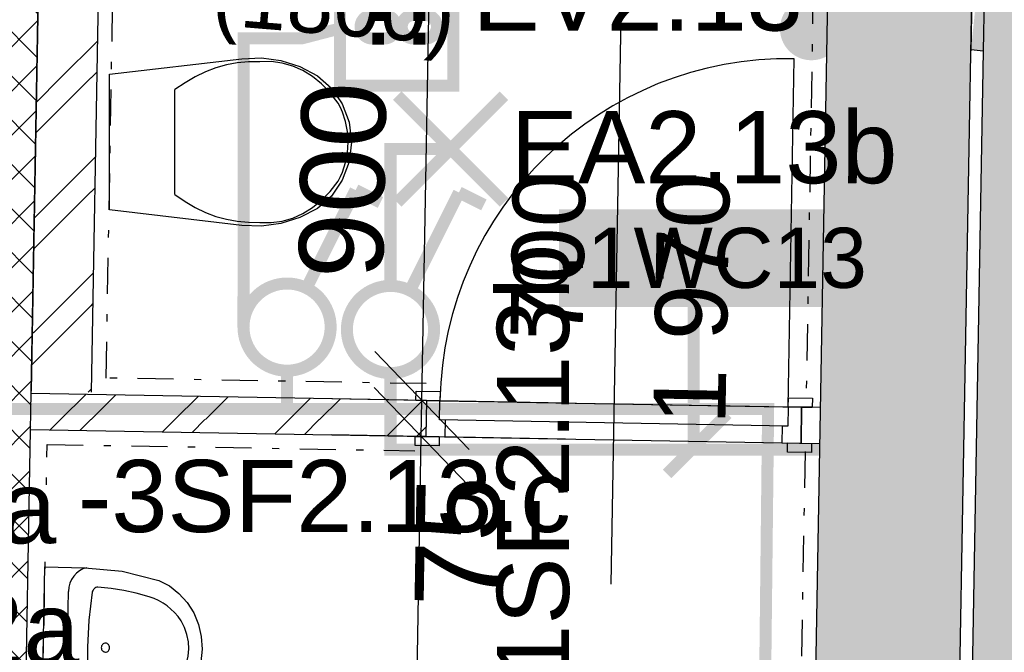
# Model space of a CAD drawing. Extents: x -12025 to 39812, y -30157 to 12.
# Tile 19 of 59: x 14479 to 16526, y -13546 to -12231. Entities that reach past the tile are written whole.
import ezdxf
from ezdxf.enums import TextEntityAlignment as Align

# ---------------------------------------------------------------- set-up
doc = ezdxf.new("R2010")
doc.units = 0
doc.header["$MEASUREMENT"] = 0
doc.linetypes.add('Čerchovaná S', pattern=[175, 75, -42.5, 15, -42.5])
for name, color, linetype in [('0 (Pozadí)', 254, 'Continuous'), ('OÚ Dukovany internet + tv + data', 192, 'Continuous'), ('OÚ Dukovany půdorys kóty 2NP', 7, 'Continuous'), ('OÚ Dukovany půdorys podklad 2NP', 7, 'Continuous'), ('OÚ Dukovany světla', 132, 'Continuous'), ('OÚ Dukovany VZDUCHOTECHNIKA', 7, 'Continuous'), ('Zakladni', 7, 'Continuous')]:
    doc.layers.add(name, color=color, linetype=linetype)
doc.styles.add('Arial', font='txt')
doc.styles.add('Arial_B', font='txt')

# ---------------------------------------------------------------- blocks, each defined once
blk = doc.blocks.new('P_zarovkove_svitidlo (4)')
at = {"color": 0, "linetype": 'Continuous', "const_width": 25}
for points in [[(111, -111), (-111, 111)], [(-111, -111), (111, 111)]]:
    blk.add_lwpolyline(points, dxfattribs=at)
at = {"color": 0, "linetype": 'Continuous', "style": 'Arial'}
blk.add_text('EA2.12a', height=150, dxfattribs=at).set_placement((-123.5, -319.6))
blk = doc.blocks.new('P_zarovkove_svitidlo (5)')
at = {"color": 0, "linetype": 'Continuous', "const_width": 25}
for points in [[(111, -111), (-111, 111)], [(-111, -111), (111, 111)]]:
    blk.add_lwpolyline(points, dxfattribs=at)
at = {"color": 0, "linetype": 'Continuous', "style": 'Arial'}
blk.add_text('EA2.13b', height=150, dxfattribs=at).set_placement((125, -71.1))
blk = doc.blocks.new('Jednopólový vypínač (11)')
at = {"color": 0, "linetype": 'Continuous', "const_width": 25}
for points in [[(142.4, 284.9), (38.8, 77.7)], [(142.4, 284.9), (194.2, 259)]]:
    blk.add_lwpolyline(points, dxfattribs=at)
for points in [[(0, 90.6, 0.414214), (-90.6, 0)], [(90.6, 0, 0.414214), (0, 90.6)], [(-90.6, 0, 0.414214), (0, -90.6)], [(0, -90.6, 0.414214), (90.6, 0)]]:
    blk.add_lwpolyline(points, format="xyb", dxfattribs=at)
at = {"color": 0, "linetype": 'Continuous', "style": 'Arial'}
blk.add_text('-1SF2.13b', height=150, rotation=90, dxfattribs=at).set_placement((371.1, -800))
blk = doc.blocks.new('Jednopólový vypínač (12)')
at = {"color": 0, "linetype": 'Continuous', "const_width": 25}
for points in [[(0, 90.6, 0.414214), (-90.6, 0)], [(90.6, 0, 0.414214), (0, 90.6)], [(-90.6, 0, 0.414214), (0, -90.6)], [(0, -90.6, 0.414214), (90.6, 0)]]:
    blk.add_lwpolyline(points, format="xyb", dxfattribs=at)
for points in [[(284.9, -142.4), (77.7, -38.8)], [(284.9, -142.4), (259, -194.2)]]:
    blk.add_lwpolyline(points, dxfattribs=at)
at = {"color": 0, "linetype": 'Continuous', "style": 'Arial'}
blk.add_text('-1SF2.12a', height=150, dxfattribs=at).set_placement((125, -71.1))
blk = doc.blocks.new('(32)')
at = {"color": 7, "linetype": 'Continuous', "const_width": 25}
for points in [[(55, -460), (55, 0)], [(0, -520), (125, -395)]]:
    blk.add_lwpolyline(points, dxfattribs=at)
at = {"layer": '0 (Pozadí)', "linetype": 'Continuous'}
blk.add_solid([(-225, 30), (418.2, 30), (-225, -173.5), (418.2, -173.5)], dxfattribs=at)
at = {"color": 7, "linetype": 'Continuous', "style": 'Arial_B'}
blk.add_text('-1WC13', height=125, dxfattribs=at).set_placement((-225, -133.5))
blk = doc.blocks.new('Stoupací vedení směrem nahoru (3)')
at = {"color": 0, "linetype": 'Continuous', "const_width": 25}
for points in [[(-211.1, 422.2), (0, 0)], [(-211.1, 422.2), (-131.9, 356.3)], [(-211.1, 422.2), (-197.9, 316.7)]]:
    blk.add_lwpolyline(points, dxfattribs=at)
at = {"color": 0, "linetype": 'Continuous'}
for points, const_width in [([(0, 52.8, 0.414214), (-52.8, 0)], 25), ([(52.8, 0, 0.414214), (0, 52.8)], 25), ([(0, 26.4, 0.414214), (-26.4, 0)], 52.8), ([(26.4, 0, 0.414214), (0, 26.4)], 52.8), ([(-26.4, 0, 0.414214), (0, -26.4)], 52.8), ([(0, -26.4, 0.414214), (26.4, 0)], 52.8), ([(-52.8, 0, 0.414214), (0, -52.8)], 25), ([(0, -52.8, 0.414214), (52.8, 0)], 25)]:
    blk.add_lwpolyline(points, format="xyb", dxfattribs=dict(at, const_width=const_width))
blk = doc.blocks.new('Jednopólový vypínač (18)')
at = {"color": 0, "linetype": 'Continuous', "const_width": 25}
for points in [[(142.4, 284.9), (38.8, 77.7)], [(142.4, 284.9), (194.2, 259)]]:
    blk.add_lwpolyline(points, dxfattribs=at)
for points in [[(0, 90.6, 0.414214), (-90.6, 0)], [(90.6, 0, 0.414214), (0, 90.6)], [(-90.6, 0, 0.414214), (0, -90.6)], [(0, -90.6, 0.414214), (90.6, 0)]]:
    blk.add_lwpolyline(points, format="xyb", dxfattribs=at)
at = {"color": 0, "linetype": 'Continuous', "style": 'Arial'}
blk.add_text('-3SF2.13.c', height=150, dxfattribs=at).set_placement((-435, -426.1))
blk = doc.blocks.new('Ventilátor')
at = {"color": 0, "linetype": 'Continuous', "const_width": 25}
blk.add_lwpolyline([(-180840, 75764), (-180604.3, 75764), (-180604.3, 75527.1), (-180840, 75527.1)], close=True, dxfattribs=at)
for points in [[(-180797.2, 75649.3, -0.414214), (-180772.7, 75673.8)], [(-180748.3, 75673.8, -0.414214), (-180723.8, 75649.3)], [(-180711.6, 75649.3, -0.414214), (-180687.2, 75673.8)], [(-180662.7, 75673.8, -0.414214), (-180638.3, 75649.3)], [(-180772.7, 75624.9, -0.414214), (-180797.2, 75649.3)], [(-180723.8, 75649.3, -0.414214), (-180748.3, 75624.9)], [(-180687.2, 75624.9, -0.414214), (-180711.6, 75649.3)], [(-180638.3, 75649.3, -0.414214), (-180662.7, 75624.9)]]:
    blk.add_lwpolyline(points, format="xyb", dxfattribs=at)
for points in [[(-180772.7, 75673.8), (-180748.3, 75673.8)], [(-180687.2, 75673.8), (-180662.7, 75673.8)], [(-180772.7, 75624.9), (-180748.3, 75624.9)], [(-180687.2, 75624.9), (-180662.7, 75624.9)]]:
    blk.add_lwpolyline(points, dxfattribs=at)
at = {"color": 0, "linetype": 'Continuous', "style": 'Arial'}
blk.add_text('EV2.13', height=150, dxfattribs=at).set_placement((-180565, 75641.4))

msp = doc.modelspace()

# ---------------------------------------------------------------- hatches: boundary and pattern name
at = {"layer": 'OÚ Dukovany půdorys podklad 2NP', "linetype": 'Continuous'}
h = msp.add_hatch(dxfattribs=at)
h.set_pattern_fill('ZDIVO___TVÁRNICE_01', color=21, style=0, pattern_type=2)
h.set_pattern_definition([(45, (0, 0), (-45.96194, 45.96194), []), (135, (0, 0), (45.96194, 45.96194), [])])
edge = h.paths.add_edge_path()
edge.add_spline(control_points=[(14371.7, -11956.1), (14371.7, -11956.1), (14316.3, -15103.7), (14316.3, -15103.7)], knot_values=[0, 0, 0, 0, 1, 1, 1, 1], degree=3, periodic=0)
edge.add_spline(control_points=[(14316.3, -15103.7), (14316.3, -15103.7), (14466.3, -15106.3), (14466.3, -15106.3)], knot_values=[0, 0, 0, 0, 1, 1, 1, 1], degree=3, periodic=0)
edge.add_spline(control_points=[(14466.3, -15106.3), (14466.3, -15106.3), (14521.5, -11971.3), (14521.5, -11971.3)], knot_values=[0, 0, 0, 0, 1, 1, 1, 1], degree=3, periodic=0)
edge.add_spline(control_points=[(14521.5, -11971.3), (14521.5, -11971.3), (14371.7, -11956.1), (14371.7, -11956.1)], knot_values=[0, 0, 0, 0, 1, 1, 1, 1], degree=3, periodic=0)
edge.add_spline(control_points=[(14371.7, -11956.1), (14371.7, -11956.1), (14371.7, -11956.1), (14371.7, -11956.1)], knot_values=[0, 0, 0, 0, 1, 1, 1, 1], degree=3, periodic=0)
msp.add_hatch(color=254, dxfattribs=at).paths.add_polyline_path([(16481.8, -12295.5), (16405.7, -16647.1), (16620.7, -16650.8), (16735.7, -16652.8), (16811.3, -12328.5)])

# ---------------------------------------------------------------- linework, layer by layer
at = {"layer": 'OÚ Dukovany půdorys kóty 2NP', "color": 1, "linetype": 'Continuous'}
for p, q in [((15732.4, -12029.7), (15708.1, -13404.5)), ((15315.3, -13022.5), (15331.2, -12122.6)), ((15315.3, -13022.5), (15331.2, -12122.6)), ((15217.1, -12920.7), (15413.6, -13124.2)), ((15217.1, -12920.7), (15413.6, -13124.2)), ((15217.1, -12920.7), (15413.6, -13124.2)), ((15412.2, -13199.2), (15215.8, -12995.7)), ((15412.2, -13199.2), (15215.8, -12995.7)), ((15412.2, -13199.2), (15215.8, -12995.7)), ((15615.3, -13027.8), (15127.9, -13019.2)), ((15314, -13097.5), (15315.3, -13022.5)), ((15614, -13102.8), (15126.5, -13094.2)), ((15281.6, -14939.5), (15314, -13097.5)), ((15281.6, -14939.5), (15314, -13097.5)), ((15281.6, -14939.5), (15314, -13097.5))]:
    msp.add_line(p, q, dxfattribs=at)
at = {"layer": 'OÚ Dukovany půdorys podklad 2NP', "color": 8, "linetype": 'Continuous'}
for p, q in [((16465.5, -11795.2), (16456.7, -12295.5)), ((16490.6, -11793.9), (16481.8, -12295.5))]:
    msp.add_line(p, q, dxfattribs=at)
at = {"layer": 'OÚ Dukovany půdorys podklad 2NP', "color": 1, "linetype": 'Continuous'}
for p, q in [((14466.3, -15106.3), (14521.5, -11971.3)), ((14521.5, -11971.3), (14503.3, -13003.2)), ((14628.3, -13005.4), (14646.3, -11983.9)), ((16076.7, -13035.9), (16089.4, -12312)), ((14801.9, -12485.4), (14801.9, -12376.4)), ((14801.9, -12594.3), (14801.9, -12485.4)), ((15324.8, -13022.7), (14503.2, -13008.2)), ((15302.8, -13022.3), (15303.2, -13003.3)), ((15303.2, -13003.3), (15353.1, -13004.2)), ((15353.1, -13004.2), (15352.8, -13023.1)), ((16076.7, -13035.9), (16077, -13016.9)), ((16077, -13016.9), (16127, -13017.8)), ((15324.8, -13022.7), (15302.8, -13022.3)), ((15352.8, -13023.1), (15302.8, -13022.3)), ((15324.8, -13022.7), (15302.8, -13022.3)), ((15324.8, -13022.7), (15302.8, -13022.3)), ((15324.8, -13022.7), (15323.5, -13097.6)), ((15324.8, -13022.7), (15323.5, -13097.6)), ((15324.8, -13022.7), (15323.5, -13097.6)), ((15324.8, -13022.7), (15323.5, -13097.6)), ((15324.8, -13022.7), (16104.7, -13036.4)), ((15352.8, -13023.1), (15324.8, -13022.7)), ((15352.1, -13063.1), (15352.8, -13023.1)), ((15352.1, -13063.1), (15352.8, -13023.1)), ((15352.8, -13023.1), (16076.7, -13035.9)), ((16076.7, -13035.9), (16076, -13075.9)), ((16076.7, -13035.9), (16076, -13075.9)), ((16126.7, -13036.8), (16076.7, -13035.9)), ((16104.7, -13036.4), (16076.7, -13035.9)), ((16104.7, -13036.4), (16103.4, -13111.4)), ((16103.4, -13111.4), (16104.7, -13036.4)), ((16104.7, -13036.4), (16103.4, -13111.4)), ((16104.7, -13036.4), (16103.4, -13111.4)), ((16104.7, -13036.4), (16126.7, -13036.8)), ((16143.7, -13037.1), (16104.7, -13036.4)), ((16104.7, -13036.4), (16126.7, -13036.8)), ((16104.7, -13036.4), (16126.7, -13036.8)), ((16127, -13017.8), (16126.7, -13036.8)), ((15364.1, -13063.4), (15352.1, -13063.1)), ((16076, -13075.9), (15352.1, -13063.1)), ((15363.5, -13098.3), (15364.1, -13063.4)), ((16064, -13075.7), (16063.4, -13110.7)), ((16076, -13075.9), (16064, -13075.7)), ((14501.9, -13083.2), (15323.5, -13097.6)), ((15301.2, -13116.3), (15301.5, -13097.3)), ((15323.5, -13097.6), (15301.5, -13097.3)), ((15301.5, -13097.3), (15351.5, -13098.1)), ((15323.5, -13097.6), (15301.5, -13097.3)), ((15323.5, -13097.6), (15301.5, -13097.3)), ((15323.5, -13097.6), (16103.4, -13111.4)), ((15323.5, -13097.6), (15363.5, -13098.3)), ((15351.5, -13098.1), (15351.2, -13117.1)), ((15351.2, -13117.1), (15301.2, -13116.3)), ((16063.4, -13110.7), (16103.4, -13111.4)), ((16075, -13129.9), (16075.4, -13110.9)), ((16075.4, -13110.9), (16125.4, -13111.8)), ((16103.4, -13111.4), (16125.4, -13111.8)), ((16103.4, -13111.4), (16142.4, -13112.1)), ((16103.4, -13111.4), (16125.4, -13111.8)), ((16103.4, -13111.4), (16125.4, -13111.8)), ((16125.4, -13111.8), (16125, -13130.8)), ((16125, -13130.8), (16075, -13129.9)), ((14576.5, -13649.5), (14580.6, -13419.7))]:
    msp.add_line(p, q, dxfattribs=at)
at = {"layer": 'OÚ Dukovany půdorys podklad 2NP', "color": 7, "linetype": 'Continuous'}
for p, q in [((16159, -12137.2), (16086.7, -16286.4)), ((16386.6, -16291.6), (16458.5, -12167.5)), ((16481.8, -12295.5), (16405.7, -16647.1)), ((16456.9, -12293), (16481.8, -12295.5))]:
    msp.add_line(p, q, dxfattribs=at)
at = {"layer": 'OÚ Dukovany půdorys podklad 2NP', "color": 21, "linetype": 'Continuous'}
for p, q in [((14564.3, -12352.1), (14641.1, -12275.3)), ((14627.6, -12352.1), (14640, -12339.7)), ((14512.8, -12466.2), (14626.8, -12352.1)), ((14513.9, -12402.6), (14564.3, -12352.1)), ((14564.3, -12588.9), (14636.9, -12516.3)), ((14627.6, -12588.9), (14635.8, -12580.7)), ((14508.5, -12707.2), (14626.8, -12588.9)), ((14509.6, -12643.6), (14564.3, -12588.9)), ((14564.3, -12825.6), (14632.7, -12757.3)), ((14508.5, -12881.5), (14564.3, -12825.6)), ((14508.5, -12944), (14626.8, -12825.6)), ((14627.6, -12825.6), (14631.5, -12821.7)), ((14505.4, -12883.8), (14508.5, -12880.7)), ((14504.3, -12948.2), (14508.5, -12944)), ((14564.3, -13062.4), (14616.5, -13010.2)), ((14621.4, -13005.3), (14628.4, -12998.3)), ((14627.6, -13062.4), (14678.7, -13011.3)), ((14801.8, -13062.4), (14849.9, -13014.3)), ((14865.1, -13062.4), (14912.1, -13015.4)), ((15039.3, -13062.4), (15083.3, -13018.4)), ((15102.6, -13062.4), (15145.5, -13019.5)), ((15276.8, -13062.4), (15316.7, -13022.5)), ((14542.8, -13083.9), (14564.3, -13062.4)), ((14604.2, -13085), (14626.8, -13062.4)), ((14776.2, -13088), (14801.8, -13062.4)), ((14837.6, -13089.1), (14864.3, -13062.4)), ((15009.6, -13092.1), (15039.3, -13062.4)), ((15071, -13093.2), (15101.8, -13062.4)), ((15243, -13096.2), (15276.8, -13062.4)), ((15304.4, -13097.3), (15323.8, -13077.9))]:
    msp.add_line(p, q, dxfattribs=at)
at = {"layer": 'OÚ Dukovany půdorys podklad 2NP', "color": 1, "linetype": 'Čerchovaná S'}
msp.add_line((16079.9, -14953.6), (16112.5, -13121.7), dxfattribs=at)
for points in [[(15324.1, -12987.6), (14658.8, -12975.9), (14675.7, -12017.1), (16128.6, -12164.3), (16113.8, -13031.6)], [(15256.5, -14885.1), (14505.1, -14890), (14536.4, -13113.8), (15300.6, -13127.2)]]:
    msp.add_lwpolyline(points, dxfattribs=at)
at = {"layer": 'OÚ Dukovany půdorys podklad 2NP', "color": 1, "linetype": 'Continuous'}
for points in [[(15022.1, -12316), (15061.2, -12328.4), (15098.1, -12347.4), (15127.3, -12373), (15149.7, -12406), (15163.8, -12444.3), (15168.7, -12485.4), (15163.8, -12526.4), (15149.7, -12564.7), (15127.3, -12597.8), (15098.1, -12623.4), (15061.2, -12642.4), (15022.1, -12654.8), (14981.8, -12660.3), (14941.2, -12658.7), (14666, -12626.4), (14666, -12344.4), (14941.2, -12312), (14981.8, -12310.5)], [(14763.7, -13679), (14686.8, -13695.5), (14608.5, -13700.1), (14525.5, -13698.7), (14531.3, -13368.7), (14614.3, -13370.2), (14692.4, -13377.6), (14768.7, -13396.8), (14790.6, -13408.2), (14810.3, -13423.6), (14827.3, -13442.4), (14840.9, -13464.1), (14850.8, -13488), (14856.7, -13513.4), (14858.4, -13539.5), (14855.8, -13565.6), (14849, -13590.8), (14838.3, -13614.3), (14823.9, -13635.5), (14806.3, -13653.7), (14786, -13668.3)]]:
    msp.add_lwpolyline(points, close=True, dxfattribs=at)
at = {"layer": 'OÚ Dukovany půdorys podklad 2NP', "color": 1, "linetype": 'Continuous', "flags": 128}
for points in [[(14978.6, -12318.3), (14954.7, -12318.6), (14931.5, -12320.7), (14908.9, -12324.9), (14886.9, -12331), (14865.3, -12339.2), (14844, -12349.5), (14822.9, -12361.9), (14801.9, -12376.4), (14801.9, -12376.4)], [(15140.9, -12404.3), (15124.3, -12383), (15106.6, -12364.6), (15087.7, -12349.2), (15067.8, -12336.8), (15046.8, -12327.5), (15024.9, -12321.3), (15002.2, -12318.2), (14978.6, -12318.3), (14978.6, -12318.3)], [(15161.9, -12485.4), (15160.6, -12463.3), (15156.7, -12442.6), (15150.1, -12423.1), (15145.8, -12413.6), (15140.9, -12404.3), (15140.9, -12404.3)], [(15140.9, -12566.5), (15145.8, -12557.2), (15150.1, -12547.7), (15156.7, -12528.1), (15160.6, -12507.5), (15161.9, -12485.4), (15161.9, -12485.4)], [(14978.6, -12652.4), (15002.2, -12652.5), (15024.9, -12649.5), (15046.8, -12643.3), (15067.8, -12633.9), (15087.7, -12621.6), (15106.6, -12606.2), (15124.3, -12587.8), (15140.9, -12566.5), (15140.9, -12566.5)], [(14801.9, -12594.3), (14822.9, -12608.9), (14844, -12621.3), (14865.3, -12631.6), (14886.9, -12639.8), (14908.9, -12645.9), (14931.5, -12650), (14954.7, -12652.2), (14978.6, -12652.4), (14978.6, -12652.4)], [(14618.7, -13370.3), (14610.7, -13372.8), (14603.4, -13376.7), (14597, -13381.7), (14591.5, -13387.7), (14587, -13394.7), (14583.6, -13402.4), (14581.4, -13410.8), (14580.6, -13419.7), (14580.6, -13419.7)], [(14630.1, -13421.2), (14623.1, -13479.3), (14620.1, -13535.3), (14621.1, -13591.5), (14626.1, -13649.7), (14626.1, -13649.7)], [(14641.5, -13410.5), (14639.4, -13410.9), (14637.4, -13411.6), (14635.7, -13412.5), (14634.1, -13413.8), (14632.7, -13415.3), (14631.6, -13417.1), (14630.7, -13419.1), (14630.1, -13421.2), (14630.1, -13421.2)], [(14748.3, -13430.4), (14721.5, -13423), (14695.4, -13417.4), (14669.1, -13413.3), (14641.5, -13410.5), (14641.5, -13410.5)], [(14815.1, -13480.7), (14808.3, -13471.7), (14801.2, -13463.6), (14793.6, -13456.2), (14785.6, -13449.6), (14777.1, -13443.8), (14768, -13438.6), (14758.5, -13434.2), (14748.3, -13430.4), (14748.3, -13430.4)], [(14813.1, -13596.8), (14820.5, -13583), (14825.9, -13568.7), (14829.2, -13554), (14830.5, -13539), (14829.8, -13524.1), (14826.9, -13509.2), (14822.1, -13494.7), (14815.1, -13480.7), (14815.1, -13480.7)], [(14657.6, -13527.1), (14655.9, -13527.3), (14654.3, -13527.8), (14652.8, -13528.6), (14651.5, -13529.8), (14650.4, -13531.1), (14649.6, -13532.7), (14649.1, -13534.4), (14648.8, -13536.3), (14648.8, -13536.3)], [(14666.1, -13536.6), (14666, -13534.7), (14665.5, -13532.9), (14664.7, -13531.4), (14663.7, -13530), (14662.4, -13528.8), (14661, -13527.9), (14659.4, -13527.4), (14657.6, -13527.1), (14657.6, -13527.1)], [(14648.8, -13536.3), (14649, -13538.1), (14649.5, -13539.9), (14650.2, -13541.5), (14651.3, -13542.8), (14652.5, -13544), (14654, -13544.9), (14655.6, -13545.4), (14657.3, -13545.7), (14657.3, -13545.7)], [(14657.3, -13545.7), (14659.1, -13545.5), (14660.7, -13545), (14662.2, -13544.2), (14663.5, -13543.1), (14664.5, -13541.7), (14665.4, -13540.1), (14665.9, -13538.4), (14666.1, -13536.6), (14666.1, -13536.6)]]:
    msp.add_lwpolyline(points, dxfattribs=at)
at = {"layer": 'OÚ Dukovany půdorys podklad 2NP', "color": 1, "linetype": 'Continuous'}
msp.add_arc((16076.7, -13035.9), 724, 88.9912, 178.9912, dxfattribs=at)
at = {"layer": 'OÚ Dukovany půdorys podklad 2NP', "color": 254, "linetype": 'Continuous'}
for points in [[(16506.8, -11795.5), (16456.9, -12293), (17736.8, -11918.9), (17686.9, -12416.4)], [(16086.7, -16286.4), (16386.6, -16291.6), (16159, -12137.2), (16458.5, -12167.5)]]:
    msp.add_solid(points, dxfattribs=at)
at = {"layer": 'OÚ Dukovany světla', "linetype": 'Continuous', "const_width": 25}
for points in [[(15250, -12784.4), (15250, -12500), (15375, -12500)], [(16090.6, -14750), (16250, -14750), (16250, -13125), (15250, -13125), (15250, -12965.6)]]:
    msp.add_lwpolyline(points, dxfattribs=at)
at = {"layer": 'OÚ Dukovany VZDUCHOTECHNIKA', "linetype": 'Continuous', "const_width": 25}
for points in [[(14944.4, -12870), (14945, -12270), (15065, -12270), (15145, -12249.2)], [(15035, -12960.6), (15035, -13040), (16035, -13040), (16020, -14404.4)], [(15035, -13040), (14325, -13040), (14325, -13705), (13500, -13705), (13500, -13409.4)]]:
    msp.add_lwpolyline(points, dxfattribs=at)

# ---------------------------------------------------------------- block references
at = {"layer": 'OÚ Dukovany internet + tv + data', "linetype": 'Continuous'}
msp.add_blockref('Stoupací vedení směrem nahoru (3)', (16125, -12250), dxfattribs=at)
at = {"layer": 'OÚ Dukovany světla', "linetype": 'Continuous'}
for name, p in [('P_zarovkove_svitidlo (5)', (15375, -12500)), ('Jednopólový vypínač (11)', (15250, -12875)), ('P_zarovkove_svitidlo (4)', (13875, -13000)), ('Jednopólový vypínač (12)', (13500, -13500))]:
    msp.add_blockref(name, p, dxfattribs=at)
at = {"layer": 'OÚ Dukovany VZDUCHOTECHNIKA', "linetype": 'Continuous'}
for name, p in [('Ventilátor', (195985, -87895)), ('Jednopólový vypínač (18)', (15035, -12870))]:
    msp.add_blockref(name, p, dxfattribs=at)
at = {"layer": 'Zakladni', "color": 7, "linetype": 'Continuous'}
msp.add_blockref('(32)', (15825, -12655), dxfattribs=at)

# ---------------------------------------------------------------- texts
at = {"layer": 'OÚ Dukovany půdorys kóty 2NP', "color": 1, "linetype": 'Continuous', "style": 'Arial'}
msp.add_text('(1800)', height=125, rotation=355.2994, dxfattribs=at).set_placement((15127.6, -12261.8), align=Align.CENTER)
for s, p in [('900', (15233.9, -12770.2)), ('75', (15474.7, -13453.1))]:
    msp.add_text(s, height=175, rotation=88.9912, dxfattribs=at).set_placement(p)
at = {"layer": 'OÚ Dukovany půdorys kóty 2NP', "color": 7, "linetype": 'Continuous', "style": 'Arial'}
for s, p in [('700', (15649.1, -12897)), ('1\xa0970', (15946, -13073.7))]:
    msp.add_text(s, height=150, rotation=88.9912, dxfattribs=at).set_placement(p)

doc.saveas('drawing.dxf')
